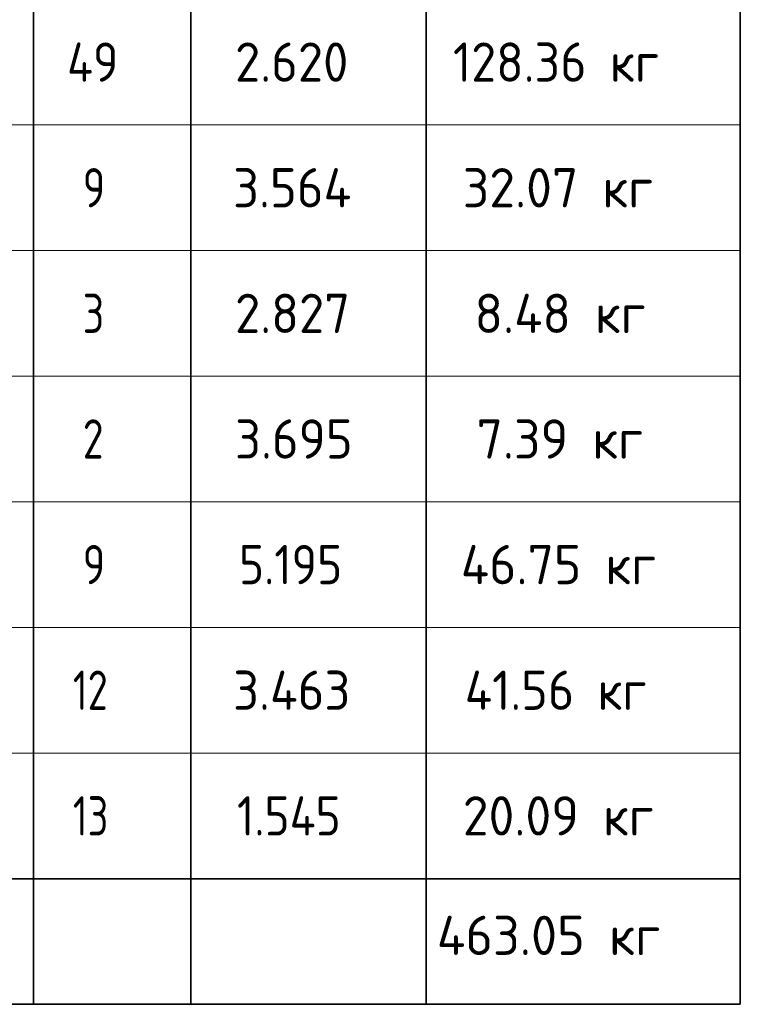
# Model space of a CAD drawing. Header units: metres. Extents: x -38 to 100, y -15 to 19.
# Tile 39 of 41: x 83.5 to 88.08, y 4.95 to 11.22. Entities that reach past the tile are written whole.
import ezdxf

# ---------------------------------------------------------------- set-up
doc = ezdxf.new("R2010")
doc.units = ezdxf.units.M
doc.styles.add('ISOCPEUR', font='txt')

msp = doc.modelspace()

# ---------------------------------------------------------------- linework, layer by layer
at = {"color": 7, "linetype": 'Continuous', "lineweight": 35, "transparency": 33554687}
for p, q in [((83.5842, 11.3519), (83.5842, 10.5519)), ((84.5842, 11.3519), (84.5842, 10.5519)), ((86.0842, 11.3519), (86.0842, 10.5519)), ((88.0842, 11.3519), (88.0842, 10.5519)), ((83.5842, 10.5519), (83.5842, 9.7519)), ((84.5842, 10.5519), (84.5842, 9.7519)), ((86.0842, 10.5519), (86.0842, 9.7519)), ((88.0842, 10.5519), (88.0842, 9.7519)), ((83.5842, 9.7519), (83.5842, 8.9519)), ((84.5842, 9.7519), (84.5842, 8.9519)), ((86.0842, 9.7519), (86.0842, 8.9519)), ((88.0842, 9.7519), (88.0842, 8.9519)), ((83.5842, 8.9519), (83.5842, 8.1519)), ((84.5842, 8.9519), (84.5842, 8.1519)), ((86.0842, 8.9519), (86.0842, 8.1519)), ((88.0842, 8.9519), (88.0842, 8.1519)), ((83.5842, 8.1519), (83.5842, 7.3519)), ((84.5842, 8.1519), (84.5842, 7.3519)), ((86.0842, 8.1519), (86.0842, 7.3519)), ((88.0842, 8.1519), (88.0842, 7.3519)), ((83.5842, 7.3519), (83.5842, 6.5519)), ((84.5842, 7.3519), (84.5842, 6.5519)), ((86.0842, 7.3519), (86.0842, 6.5519)), ((88.0842, 7.3519), (88.0842, 6.5519)), ((83.5842, 6.5519), (83.5842, 5.7519)), ((84.5842, 6.5519), (84.5842, 5.7519)), ((86.0842, 6.5519), (86.0842, 5.7519)), ((88.0842, 6.5519), (88.0842, 5.7519)), ((69.5842, 5.7519), (88.0842, 5.7519)), ((83.5842, 5.7519), (83.5842, 4.9519)), ((84.5842, 5.7519), (84.5842, 4.9519)), ((86.0842, 5.7519), (86.0842, 4.9519)), ((88.0842, 4.9519), (88.0842, 5.7519)), ((69.5842, 4.9519), (88.0842, 4.9519))]:
    msp.add_line(p, q, dxfattribs=at)
at = {"color": 7, "linetype": 'Continuous', "lineweight": 13, "transparency": 33554687}
for p, q in [((88.0842, 10.5519), (69.5842, 10.5519)), ((88.0842, 9.7519), (69.5842, 9.7519)), ((88.0842, 8.9519), (69.5842, 8.9519)), ((88.0842, 8.1519), (69.5842, 8.1519)), ((88.0842, 7.3519), (69.5842, 7.3519)), ((88.0842, 6.5519), (69.5842, 6.5519)), ((88.0842, 5.7519), (69.5842, 5.7519))]:
    msp.add_line(p, q, dxfattribs=at)

# ---------------------------------------------------------------- texts
at = {"color": 7, "linetype": 'Continuous', "lineweight": 35, "transparency": 33554687, "char_height": 0.25, "attachment_point": 7, "style": 'ISOCPEUR'}
for s, insert, width in [('\\W0.88;49', (83.7967, 10.8269), 0.484994), ('\\W0.94;2.620', (84.8667, 10.8269), 0.891677), ('\\W0.93;128.36 кг', (86.2542, 10.8269), 1.515712), ('\\W0.78;9', (83.8967, 10.0269), 0.272006), ('\\W0.94;3.564', (84.8542, 10.0269), 0.916955), ('\\W0.96;32.07 кг', (86.3167, 10.0269), 1.394319), ('\\W0.78;3', (83.8967, 9.2269), 0.272006), ('\\W0.94;2.827', (84.8667, 9.2269), 0.891677), ('\\W0.96;8.48 кг', (86.3917, 9.2269), 1.243911), ('\\W0.78;2', (83.8967, 8.4269), 0.272006), ('\\W0.94;3.695', (84.8667, 8.4269), 0.891677), ('\\W0.96;7.39 кг', (86.4042, 8.4269), 1.218742), ('\\W0.78;9', (83.8967, 7.6269), 0.272006), ('\\W0.88;5.195', (84.8917, 7.6269), 0.834261), ('\\W0.96;46.75 кг', (86.3042, 7.6269), 1.419458), ('\\W0.75;12', (83.8342, 6.8269), 0.393567), ('\\W0.94;3.463', (84.8542, 6.8269), 0.916955), ('\\W0.93;41.56 кг', (86.3292, 6.8269), 1.364981), ('\\W0.75;13', (83.8342, 6.0269), 0.393567), ('\\W0.88;1.545', (84.8792, 6.0269), 0.859762), ('\\W0.96;20.09 кг', (86.3167, 6.0269), 1.394319), ('\\W0.97;463.05 кг', (86.1513, 5.2659), 1.594848)]:
    msp.add_mtext(s, dxfattribs=dict(at, insert=insert, width=width))

doc.saveas('drawing.dxf')
